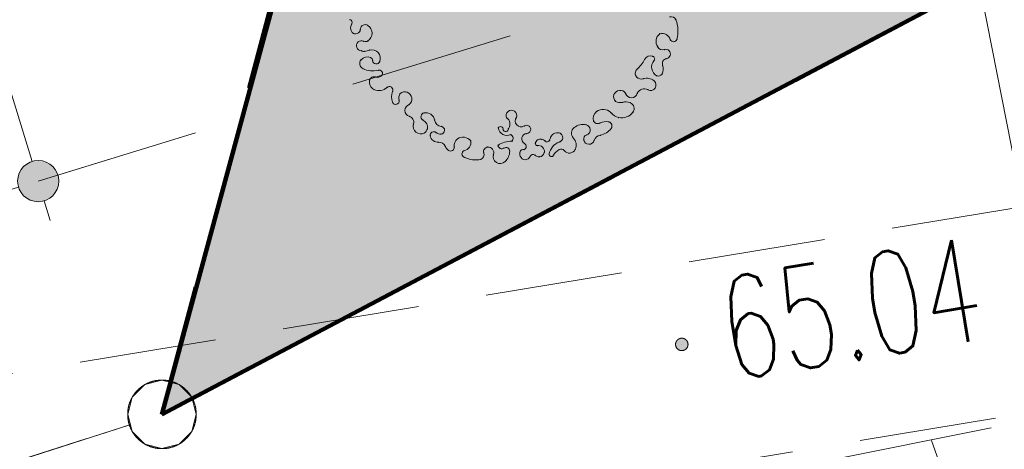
# Model space of a CAD drawing. Header units: millimetres. Extents: x 6487905018 to 6488192500, y 5882180700 to 5882375224.
# Tile 10 of 256: x 6487969533 to 6487976711, y 5882201635 to 5882204768. Entities that reach past the tile are written whole.
import ezdxf
from ezdxf.xclip import XClip

# ---------------------------------------------------------------- set-up
doc = ezdxf.new("R2010")
doc.units = ezdxf.units.MM
doc.header["$MEASUREMENT"] = 0
doc.header["$XCLIPFRAME"] = 2
for name, pattern in [('GSW', [3000, 1500, -1500]), ('L_0_03', [1000, 500, -500]), ('L_0_04', [1500, 1000, -500]), ('L_0_05', [1750, 1250, -500]), ('Przerywana', [2400, 1200, -1200]), ('Wipeout_Contour', [1000, 0, -1000])]:
    doc.linetypes.add(name, pattern=pattern)
for name, color, linetype, lineweight in [('0 granice_Nr_pióra__10', 22, 'Continuous', 120), ('drzewa_Nr_pióra__154', 94, 'Continuous', 5), ('granica_Nr_pióra__123', 100, 'Continuous', 120), ('teren zielony_Nr_pióra__1', 7, 'Continuous', 0), ('teren zielony_Nr_pióra__157', 93, 'Continuous', 0), ('Wymiarowanie_Nr_pióra__1', 7, 'Continuous', 0), ('Zamość 06.10._2_000_Inne__niezydentyfikowane__Nr_pióra__7', 7, 'Continuous', 5), ('Zamość 06.10._2_0_Nr_pióra__7', 7, 'Continuous', 5), ('Zamość 06.10._2_202_Punkt_graniczny_stabilizowany_trwale_Nr_pióra__7', 7, 'Continuous', 5), ('Zamość 06.10._2_218_Granica_uzytku_Nr_pióra__96', 8, 'Continuous', 15), ('Zamość 06.10._2_219_Linia_granicy_Nr_pióra__96', 8, 'Continuous', 15), ('Zamość 06.10._2_chodnik__powierzchnia__Nr_pióra__7', 7, 'Continuous', 5), ('Zamość 06.10._2_opis_h_Nr_pióra__7', 7, 'Continuous', 5), ('Zamość 06.10._2_przewod_telekomunikacyjny__linia__Nr_pióra__30', 7, 'Continuous', 5), ('Zamość 06.10._2_skarpa_nieumocniona__powierzchnia__Nr_pióra__7', 7, 'Continuous', 5)]:
    doc.layers.add(name, color=color, linetype=linetype, lineweight=lineweight)
for name, color, linetype in [('Mapa cyfrowa', 7, 'Continuous'), ('Wymiarowanie', 7, 'Continuous'), ('Zamość 06.10._2_202_Punkt_graniczny_stabilizowany_trwale', 7, 'Continuous'), ('Zamość 06.10._2_Mapa cyfrowa', 7, 'Continuous')]:
    doc.layers.add(name, color=color, linetype=linetype)
doc.styles.add('GENERATED_STYLE_1', font='Simplex.shx')
doc.styles.add('GENERATED_STYLE_2', font='txt')
doc.dimstyles.new('GENERATED_STYLE__4', dxfattribs={"dimtxt": 1000, "dimasz": 570, "dimexe": 0.18, "dimexo": 0, "dimgap": 0.09, "dimtad": 1, "dimlfac": 0.001, "dimzin": 0, "dimdsep": 46, "dimtxsty": 'GENERATED_STYLE_2', "dimblk": 'ARROWHEAD_11', "dimblk1": 'ARROWHEAD_11', "dimblk2": 'ARROWHEAD_11', "dimcen": 0.09, "dimclrd": 7, "dimclre": 7, "dimclrt": 7, "dimazin": 0, "dimtfac": 1, "dimtdec": 4, "dimtmove": 0, "dimatfit": 3, "dimfxl": 0, "dimtolj": 1, "dimtzin": 0, "dimarcsym": 0})

# ---------------------------------------------------------------- blocks, each defined once
blk = doc.blocks.new('Rysunek_1_2')
at = {"color": 254, "linetype": 'Wipeout_Contour', "lineweight": 0, "ltscale": 70061284114.24681}
blk.add_wipeout([(6487915525.867126, 5882181505.900702), (6488146644.289524, 5882181505.900702), (6488146644.289524, 5882373115.540435), (6488107628.768834, 5882373115.540435), (6488107628.768834, 5882320263.490532), (6488101226.436201, 5882320263.490532), (6488101226.436201, 5882373115.540435), (6487915525.867126, 5882373115.540435)], dxfattribs=at).dxf.layer = 'Zamość 06.10._2_Mapa cyfrowa'
at = {"layer": 'Zamość 06.10._2_0_Nr_pióra__7', "linetype": 'Continuous'}
blk.add_hatch(color=256, dxfattribs=at).paths.add_polyline_path([(6487974360.000001, 5882202354.723075, 1), (6487974360.000001, 5882202445.276926, 1)])
blk.add_hatch(color=256, dxfattribs=at).paths.add_polyline_path([(6487974360.000001, 5882202354.723075, 1), (6487974360.000001, 5882202445.276926, 1)])
at = {"layer": 'Zamość 06.10._2_000_Inne__niezydentyfikowane__Nr_pióra__7', "linetype": 'Continuous', "flags": 128}
blk.add_lwpolyline([(6487976560, 5882200630), (6487976180, 5882201700)], dxfattribs=at)
at = {"layer": 'Zamość 06.10._2_0_Nr_pióra__7', "linetype": 'Continuous'}
for p, q in [((6487974360.000001, 5882202400.000001), (6487974360.05, 5882202400.000001)), ((6487974360.000001, 5882202400.000001), (6487974360.05, 5882202400.000001)), ((6487976180, 5882201700), (6487976180.05, 5882201700))]:
    blk.add_line(p, q, dxfattribs=at)
blk.add_circle((6487974360.000001, 5882202400.000001), 45.276926, dxfattribs=at)
blk.add_circle((6487974360.000001, 5882202400.000001), 45.276926, dxfattribs=at)
at = {"layer": 'Zamość 06.10._2_202_Punkt_graniczny_stabilizowany_trwale_Nr_pióra__7', "linetype": 'Continuous'}
blk.add_line((6487970570.000001, 5882201890), (6487970570.05, 5882201890), dxfattribs=at)
at = {"layer": 'Zamość 06.10._2_218_Granica_uzytku_Nr_pióra__96', "linetype": 'L_0_03', "flags": 128}
for points in [[(6487970570.000001, 5882201890), (6487981820.000001, 5882207830)], [(6487981820.000001, 5882207830), (6487970570.000001, 5882201890)], [(6487972140, 5882207690.000001), (6487970570.000001, 5882201890)], [(6487970570.000001, 5882201890), (6487972140, 5882207690.000001)], [(6487970570.000001, 5882201890), (6487934330, 5882190210)], [(6487934330, 5882190210), (6487970570.000001, 5882201890)]]:
    blk.add_lwpolyline(points, dxfattribs=at)
at = {"layer": 'Zamość 06.10._2_219_Linia_granicy_Nr_pióra__96', "linetype": 'Continuous', "flags": 128}
for points in [[(6487970570.000001, 5882201890), (6487981820.000001, 5882207830)], [(6487970570.000001, 5882201890), (6487972140, 5882207690.000001)], [(6487934330, 5882190210), (6487970570.000001, 5882201890)]]:
    blk.add_lwpolyline(points, dxfattribs=at)
at = {"layer": 'Zamość 06.10._2_chodnik__powierzchnia__Nr_pióra__7', "linetype": 'L_0_04', "flags": 128}
blk.add_lwpolyline([(6487965300, 5882199990), (6487978460, 5882202160), (6487979920, 5882202560), (6487984720, 5882204010), (6488007050, 5882210780), (6488026880, 5882216840), (6488041340, 5882221220), (6488041780.000001, 5882222220), (6488041620, 5882222930), (6488026140, 5882218190.000001), (6488006490.000001, 5882212160), (6487984220, 5882205380), (6487980210, 5882204130), (6487978820.000001, 5882203730.000001), (6487965130, 5882201470), (6487965170, 5882201450), (6487962830, 5882201020), (6487960270, 5882200160), (6487953050, 5882197320), (6487953540, 5882195960), (6487960740.000001, 5882198820), (6487962810, 5882199540), (6487965350, 5882199980.000001)], dxfattribs=at)
at = {"layer": 'Zamość 06.10._2_przewod_telekomunikacyjny__linia__Nr_pióra__30', "linetype": 'Continuous', "flags": 128}
blk.add_lwpolyline([(6487979124.220844, 5882181505.900702), (6487984540, 5882184260), (6487981120, 5882190050), (6487977160, 5882201820), (6487973650.000001, 5882219670), (6488058820.000001, 5882246140), (6488075370, 5882251420), (6488098590.494104, 5882257262.406148)], dxfattribs=at)
at = {"layer": 'Zamość 06.10._2_skarpa_nieumocniona__powierzchnia__Nr_pióra__7', "linetype": 'L_0_05', "flags": 128}
blk.add_lwpolyline([(6487975910, 5882200400.000001), (6487965790, 5882197630), (6487965600, 5882198520), (6487965570.000001, 5882198640), (6487965360.000001, 5882199630), (6487975310, 5882201530), (6487978460, 5882202160), (6487984640, 5882203500)], close=True, dxfattribs=at)
at = {"layer": 'Zamość 06.10._2_opis_h_Nr_pióra__7', "linetype": 'Continuous', "insert": (6487974588.703769, 5882202871.469472), "char_height": 750, "attachment_point": 1, "rotation": 9.3999999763, "style": 'GENERATED_STYLE_1'}
blk.add_mtext('\\A1;{\\W0.660000x;\\FSimplex.shx;65.04}', dxfattribs=at)
at = {"color": 254, "linetype": 'Wipeout_Contour', "lineweight": 0, "ltscale": 105090174667.4465}
blk.add_wipeout([(6487970570.000001, 5882201640), (6487970695.000001, 5882201673.493649), (6487970786.506351, 5882201765), (6487970820.000001, 5882201890), (6487970786.506351, 5882202015), (6487970695.000001, 5882202106.506351), (6487970570.000001, 5882202140), (6487970445.000001, 5882202106.506351), (6487970353.493649, 5882202015), (6487970320.000001, 5882201890), (6487970353.493649, 5882201765), (6487970445.000001, 5882201673.493649)], dxfattribs=at).dxf.layer = 'Zamość 06.10._2_202_Punkt_graniczny_stabilizowany_trwale'
at = {"layer": 'Zamość 06.10._2_202_Punkt_graniczny_stabilizowany_trwale_Nr_pióra__7', "linetype": 'Continuous'}
for p, q in [((6487970445.000001, 5882202106.506351), (6487970353.493649, 5882202015)), ((6487970570.000001, 5882202140), (6487970445.000001, 5882202106.506351)), ((6487970695.000001, 5882202106.506351), (6487970570.000001, 5882202140)), ((6487970786.506351, 5882202015), (6487970695.000001, 5882202106.506351)), ((6487970353.493649, 5882202015), (6487970320.000001, 5882201890)), ((6487970820.000001, 5882201890), (6487970786.506351, 5882202015)), ((6487970320.000001, 5882201890), (6487970353.493649, 5882201765)), ((6487970786.506351, 5882201765), (6487970820.000001, 5882201890)), ((6487970353.493649, 5882201765), (6487970445.000001, 5882201673.493649)), ((6487970695.000001, 5882201673.493649), (6487970786.506351, 5882201765)), ((6487970445.000001, 5882201673.493649), (6487970570.000001, 5882201640)), ((6487970570.000001, 5882201640), (6487970695.000001, 5882201673.493649))]:
    blk.add_line(p, q, dxfattribs=at)
blk.add_circle((6487970570.000001, 5882201890), 250, dxfattribs=at)
blk = doc.blocks.new('*D20', base_point=(6488045394.921593, 5882250647.102998))
at = {"layer": 'Wymiarowanie_Nr_pióra__1', "linetype": 'Continuous'}
for points in [[(6487963928.514582, 5882222705.573085), (6487963917.096512, 5882222762.9756), (6487963884.580599, 5882222811.639102), (6487963835.917097, 5882222844.155015), (6487963778.514582, 5882222855.573085), (6487963721.112067, 5882222844.155015), (6487963672.448565, 5882222811.639102), (6487963639.932652, 5882222762.9756), (6487963628.514582, 5882222705.573085), (6487963639.932652, 5882222648.17057), (6487963672.448565, 5882222599.507068), (6487963721.112067, 5882222566.991156), (6487963778.514582, 5882222555.573085), (6487963835.917097, 5882222566.991156), (6487963884.580599, 5882222599.507068), (6487963917.096512, 5882222648.17057)], [(6487969817.707458, 5882203590.677052), (6487969806.289389, 5882203648.079567), (6487969773.773476, 5882203696.74307), (6487969725.109974, 5882203729.258982), (6487969667.707458, 5882203740.677052), (6487969610.304944, 5882203729.258982), (6487969561.641441, 5882203696.74307), (6487969529.125529, 5882203648.079567), (6487969517.707458, 5882203590.677052), (6487969529.125529, 5882203533.274537), (6487969561.641441, 5882203484.611035), (6487969610.304944, 5882203452.095122), (6487969667.707458, 5882203440.677052), (6487969725.109974, 5882203452.095122), (6487969773.773476, 5882203484.611035), (6487969806.289389, 5882203533.274537)]]:
    blk.add_hatch(color=256, dxfattribs=at).paths.add_polyline_path(points)
for p, q in [((6487963921.865221, 5882222749.738618), (6487964316.079478, 5882222871.193832)), ((6487963240.949685, 5882222539.952338), (6487963635.163943, 5882222661.407553)), ((6487963822.680115, 5882222562.222445), (6487969623.541926, 5882203734.027691)), ((6487969811.058098, 5882203634.842585), (6487970205.272355, 5882203756.297799)), ((6487969130.142562, 5882203425.056305), (6487969524.356819, 5882203546.511519)), ((6487969711.872992, 5882203447.326413), (6487969756.038524, 5882203303.975774))]:
    blk.add_line(p, q, dxfattribs=at)
blk.add_circle((6487969667.707458, 5882203590.677052), 150, dxfattribs=at)
at = {"layer": 'Wymiarowanie_Nr_pióra__1', "insert": (6487966410.842047, 5882214840.937373), "char_height": 1000, "attachment_point": 7, "rotation": 287.1237735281, "style": 'GENERATED_STYLE_2'}
blk.add_mtext('\\A1;{\\fArial|b1|i0|c238|p38;20,00}', dxfattribs=at)
blk = doc.blocks.new('ARROWHEAD_11')
at = {"color": 0, "linetype": 'Continuous', "lineweight": 0}
blk.add_line((0, 0), (-1, 0), dxfattribs=at)
at = {"color": 0, "linetype": 'Continuous', "lineweight": 0, "const_width": 0.25, "flags": 128}
blk.add_lwpolyline([(-0.125, 0, 1), (0.125, 0, 1)], format="xyb", close=True, dxfattribs=at)

msp = doc.modelspace()

# ---------------------------------------------------------------- block references
at = {"layer": 'Mapa cyfrowa', "color": 22, "linetype": 'Continuous', "lineweight": 5}
ref = msp.add_blockref('Rysunek_1_2', (0, 0), dxfattribs=at)
XClip(ref).set_block_clipping_path([(6487915525.8671264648, 5882181505.9007024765), (6488146644.2895231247, 5882181505.9007024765), (6488146644.2895231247, 5882373115.5404348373), (6488107628.7688331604, 5882373115.5404348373), (6488107628.7688331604, 5882320263.4905319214), (6488101226.4362001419, 5882320263.4905319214), (6488101226.4362001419, 5882373115.5404348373), (6487915525.8671264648, 5882373115.5404348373)])

# ---------------------------------------------------------------- next in the draw order: hatches: boundary and pattern name
at = {"layer": 'teren zielony_Nr_pióra__157', "linetype": 'Continuous'}
h = msp.add_hatch(dxfattribs=at)
h.set_pattern_fill('płyty_kamienne', color=256, style=0, pattern_type=2)
h.set_pattern_definition([(45, (6488045394.9, 5882252147.1), (-477.297, 477.297), [0, -450, 0, -675]), (110, (6488046894.9, 5882252147.1), (634.2925, 230.8636), [0, -330, 0, -570])])
h.paths.add_polyline_path([(6487970570.000001, 5882201890), (6487981820.000001, 5882207829.999999), (6488033660.322669, 5882222800.215628, 0.0024865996), (6488033722.027768, 5882222923.379777, 0.0785109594), (6488035010.966384, 5882227049.608792, 0.0077837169), (6488035067.079517, 5882227477.133851, 0.1142935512), (6488034913.322001, 5882229660.430223), (6488034319.959225, 5882231592.922059, 0.3756655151), (6488028889.22517, 5882234953.850564), (6488029257.882303, 5882233753.190648), (6488030367.956341, 5882234094.033802), (6488031031.313551, 5882231933.580791), (6488029977.442001, 5882231609.994354), (6488028334.3581, 5882231105.492961), (6488027289.699591, 5882234507.785999), (6488024214.887809, 5882233563.679111), (6488025682.492259, 5882228783.915813), (6488026087.054145, 5882227466.31961), (6488020035.873811, 5882225608.332376), (6488019948.314486, 5882225893.499707), (6487991699.913399, 5882217219.957408), (6487990231.273465, 5882222003.093117), (6487983778.593015, 5882220021.827109), (6487982385.941764, 5882224557.479295), (6487981905.929735, 5882226120.805079, -0.4142135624), (6487982621.356047, 5882227470.236511), (6487983331.896261, 5882227688.404634), (6487983710.568822, 5882227804.674311), (6487986639.874351, 5882228704.10417), (6487989073.825722, 5882229451.437801), (6487988708.712132, 5882230636.508227), (6487988635.091329, 5882230875.463552), (6487988100.442679, 5882232610.803788), (6487984583.573256, 5882231527.275929), (6487982740.398364, 5882237509.775934), (6487986257.267788, 5882238593.303793), (6487985439.355133, 5882241248.050495), (6487984359.591056, 5882244752.703594, -0.4142080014), (6487992393.36423, 5882259941.445574), (6488001283.5666, 5882262680.652166), (6488034943.218541, 5882262680.652166), (6488038600.476319, 5882259272.91151), (6488039094.523249, 5882259289.716652), (6488040171.300861, 5882260446.00543), (6488040650.686511, 5882259999.584307), (6488040895.570684, 5882259771.539374), (6488042124.026921, 5882258627.556835), (6488042939.663871, 5882263727.171789), (6488041063.864624, 5882263725.851113), (6488040879.529514, 5882263725.721331), (6488039486.853117, 5882263724.740803), (6487987062.735268, 5882263687.831074), (6487986654.638729, 5882262158.70443), (6487981184.422504, 5882241630.76734), (6487977458.31007, 5882227647.882842), (6487977383.188, 5882227365.974217), (6487972140, 5882207690.000001)])
h.paths.add_polyline_path([(6487984279.458673, 5882229617.66351), (6487984297.461879, 5882229622.862395), (6487984294.974707, 5882229613.52885)], flags=0)
h.paths.add_polyline_path([(6488030712.734249, 5882229299.428973), (6488031630.178343, 5882229582.088384), (6488032354.493076, 5882227231.137907), (6488031437.048981, 5882226948.478497)], flags=0)

# ---------------------------------------------------------------- next in the draw order: linework, layer by layer
at = {"layer": '0 granice_Nr_pióra__10', "linetype": 'Continuous'}
for q in [(6487981820.000001, 5882207829.999999), (6487972140, 5882207690.000001)]:
    msp.add_line((6487970570.000001, 5882201890), q, dxfattribs=at)
at = {"layer": 'drzewa_Nr_pióra__154', "linetype": 'Continuous'}
msp.add_line((6487973926.888373, 5882204164.822105), (6487973925.626105, 5882204164.875042), dxfattribs=at)
for centre, radius, start, end in [((6487971935.944406, 5882204748.087517), 20.288342, 329.0979565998, 79.2301383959), ((6487972001.563262, 5882204708.812142), 56.186421, 149.0978520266, 217.8508686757), ((6487974282.86747, 5882204752.073267), 37.785018, 23.832129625, 108.0170546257), ((6487974087.480412, 5882204684.857741), 244.296032, 346.0426576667, 19.7328470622), ((6487971981.23962, 5882204699.203897), 34.589501, 225.9680707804, 357.4119478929), ((6487972051.676162, 5882204696.020066), 35.91896, 55.3698547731, 177.4118763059), ((6487972033.341423, 5882204669.472062), 68.18286, 304.0500090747, 55.3699409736), ((6487974244.229467, 5882204609.372052), 72.302067, 128.5145148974, 213.8013162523), ((6487974216.22238, 5882204606.502787), 61.82971, 14.7159561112, 105.9747086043), ((6487972024.665629, 5882204577.791276), 36.927966, 63.7291281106, 266.7277033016), ((6487972054.479568, 5882204638.192417), 30.430543, 243.7290701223, 304.0499889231), ((6487974299.542891, 5882204633.858088), 26.245749, 206.3490310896, 342.4263717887), ((6487972042.090625, 5882204586.158928), 49.272466, 246.6450533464, 274.1468118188), ((6487972038.533005, 5882204646.207502), 109.423977, 273.7310875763, 294.2179702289), ((6487972099.347011, 5882204485.615274), 62.850102, 339.1454367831, 104.6798163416), ((6487974220.321892, 5882204590.99199), 42.256543, 211.1249082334, 286.6706791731), ((6487974242.301731, 5882204517.592833), 34.362969, 279.8997732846, 106.670637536), ((6487972053.148127, 5882204448.586782), 41.617393, 139.5785401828, 243.7477680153), ((6487972066.787868, 5882204436.969617), 59.533896, 65.9361632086, 139.5785231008), ((6487972080.826663, 5882204468.406854), 25.104438, 4.911531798, 65.9362556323), ((6487972132.795857, 5882204472.872763), 27.05629, 184.9116184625, 339.1454827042), ((6487973858.686757, 5882204595.672733), 258.093876, 312.4944700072, 332.9204376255), ((6487974131.877695, 5882204455.996844), 48.732855, 70.5093560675, 152.9204723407), ((6487974212.161676, 5882204421.742933), 72.048621, 139.7054481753, 239.8389685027), ((6487974141.084399, 5882204482.009133), 21.13933, 319.7056468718, 70.5094818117), ((6487974254.492819, 5882204447.739388), 36.546313, 99.8997645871, 200.2425939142), ((6487972105.442377, 5882204549.140763), 154.949713, 242.8517841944, 285.4256431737), ((6487972153.099921, 5882204376.423314), 24.222156, 318.2988085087, 105.4257724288), ((6487974059.490157, 5882204376.491776), 39.164088, 132.4944381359, 222.6888118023), ((6487974147.939163, 5882204408.445236), 77.021781, 331.547906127, 20.2426501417), ((6487972141.434582, 5882204312.664227), 59.417062, 166.0006424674, 245.1537325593), ((6487972115.660744, 5882204319.090077), 32.854264, 68.8961121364, 166.0006711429), ((6487972141.706224, 5882204386.575038), 39.482359, 248.8961926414, 318.2989328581), ((6487974064.968784, 5882204381.545289), 46.6175, 222.6887762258, 287.2245667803), ((6487974104.445888, 5882204256.405662), 84.602168, 51.2898938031, 107.6651581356), ((6487974132.399419, 5882204291.284812), 39.903677, 240.5613997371, 51.2898491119), ((6487974189.513516, 5882204385.917245), 29.736084, 242.8886325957, 331.5478162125), ((6487972152.37705, 5882204336.295902), 85.459214, 245.153771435, 313.0146241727), ((6487972228.124646, 5882204255.108115), 25.577515, 336.5893988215, 133.0146386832), ((6487972344.09295, 5882204204.898672), 100.793509, 156.5893988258, 203.0852067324), ((6487972339.965513, 5882204189.826479), 52.027796, 308.2535083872, 130.2190593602), ((6487973909.835032, 5882204205.984288), 47.070517, 31.3231296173, 225.6006662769), ((6487974085.524442, 5882204208.226127), 55.469321, 60.5613440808, 155.332828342), ((6487972274.491402, 5882204175.072416), 25.071029, 202.7490061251, 13.2757766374), ((6487972362.925237, 5882204195.938016), 65.791045, 149.2728915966, 193.2759459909), ((6487973910.517995, 5882204228.907988), 65.791133, 239.2727617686, 283.2757304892), ((6487973951.611375, 5882204081.928625), 86.501768, 68.2315664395, 106.6072248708), ((6487973992.443142, 5882204243.633648), 44.399245, 197.267391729, 343.9738116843), ((6487973966.786894, 5882204119.930865), 45.581521, 322.9794087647, 68.2315522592), ((6487972385.357116, 5882204106.572009), 44.399188, 107.2672988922, 253.9737773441), ((6487973117.70341, 5882204068.331088), 38.834088, 339.5335621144, 203.6777777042), ((6487973777.647777, 5882204047.766279), 63.5894, 127.6957051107, 196.9945789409), ((6487973786.31423, 5882204036.551469), 77.762592, 43.8518244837, 127.6957083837), ((6487973922.463682, 5882204153.355835), 101.095263, 257.4783217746, 322.9793846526), ((6487972360.713674, 5882204020.778502), 44.863487, 342.9191425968, 73.9737153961), ((6487972486.439273, 5882204060.880028), 28.235008, 101.4501205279, 239.8198434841), ((6487972434.697371, 5882203971.907399), 74.689008, 30.4483769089, 59.819950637), ((6487972493.768072, 5882204024.696163), 65.153612, 9.9174398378, 101.4500411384), ((6487972614.247779, 5882204045.761109), 57.153753, 189.9175193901, 261.9644763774), ((6487973052.178379, 5882204006.561507), 55.042278, 322.2521230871, 57.0224823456), ((6487973187.786955, 5882204028.989895), 42.419919, 142.6039364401, 303.3598781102), ((6487973747.172627, 5882204043.692656), 33.629896, 205.5648009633, 297.8364320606), ((6487973806.363779, 5882203931.599243), 93.131792, 76.4941582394, 117.836366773), ((6487973821.12468, 5882203993.055373), 29.927836, 323.3509292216, 76.4940871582), ((6487973923.200327, 5882204156.673338), 104.493568, 219.3453992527, 257.4783998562), ((6487972456.769787, 5882203991.262953), 55.625042, 162.9191857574, 298.7010118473), ((6487972455.837391, 5882203984.33432), 50.167001, 303.4406973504, 30.4482391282), ((6487972551.319751, 5882203925.864531), 25.664386, 48.8988579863, 190.2190242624), ((6487972602.331111, 5882203961.349293), 28.09507, 275.5377474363, 81.9645038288), ((6487973085.224895, 5882203987.932787), 63.895066, 188.6914162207, 295.2972633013), ((6487973038.890315, 5882203969.753072), 18.862771, 346.4948533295, 153.1334270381), ((6487973076.057918, 5882203971.196253), 19.713845, 197.2569388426, 4.8566472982), ((6487973227.820501, 5882203968.18327), 30.382076, 273.4383996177, 123.3599261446), ((6487973606.028861, 5882203941.147904), 50.863244, 128.5667397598, 223.3830648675), ((6487973640.065375, 5882203898.460471), 105.459043, 77.9381890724, 128.566798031), ((6487973654.118131, 5882203964.224867), 38.209986, 289.0696423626, 77.9380900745), ((6487973741.372739, 5882204052.390549), 129.331232, 280.7464856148, 323.3508886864), ((6487972583.203396, 5882203931.612273), 58.061968, 190.2190624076, 273.6332512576), ((6487972600.325206, 5882203982.038267), 48.881059, 228.89885023, 275.5377784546), ((6487972760.885309, 5882203850.192968), 61.088907, 127.2338033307, 189.1325740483), ((6487972764.145044, 5882203838.749368), 72.302062, 38.5144903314, 123.8013493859), ((6487972762.684349, 5882203871.488153), 59.319459, 278.6708626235, 11.9520212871), ((6487973112.836394, 5882203721.466038), 159.790187, 87.0020557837, 125.3969725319), ((6487973099.746691, 5882203902.582666), 30.39993, 314.8688897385, 65.1373017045), ((6487973231.966575, 5882203899.178469), 38.74717, 93.4384306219, 240.8102890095), ((6487973327.918206, 5882203861.170149), 36.009122, 75.6594324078, 172.6530160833), ((6487973318.988644, 5882203826.242514), 72.060153, 51.3067109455, 75.6592177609), ((6487973377.018806, 5882203898.693511), 20.765742, 231.3069284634, 333.3243659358), ((6487973304.386131, 5882203935.185094), 102.050064, 333.3244427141, 347.2059126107), ((6487973453.580217, 5882203887.685786), 55.568972, 65.4492456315, 153.3780576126), ((6487973455.465472, 5882203910.497579), 37.061502, 287.0962266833, 331.3655990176), ((6487973457.60615, 5882203909.328913), 34.622592, 331.3653995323, 56.5923525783), ((6487973513.744553, 5882203853.930698), 76.114056, 336.1179153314, 43.3830255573), ((6487973677.374016, 5882203896.950743), 32.970376, 109.0697111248, 190.8984823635), ((6487973683.366577, 5882203898.10455), 39.073003, 190.8984634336, 343.9017237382), ((6487973772.039507, 5882203872.513412), 53.218897, 97.0709735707, 163.9018253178), ((6487972593.945561, 5882203829.922652), 44.310848, 19.9789024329, 99.1716080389), ((6487972695.925439, 5882203866.997781), 64.199339, 199.9789096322, 234.847011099), ((6487972674.288544, 5882203836.271956), 26.61967, 234.8469143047, 9.1324833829), ((6487972783.27616, 5882203789.327643), 26.245803, 116.3491063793, 252.4264470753), ((6487972947.868985, 5882203806.069073), 32.999527, 93.909730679, 198.017118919), ((6487972948.386691, 5882203798.493751), 40.592519, 341.651141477, 93.909702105), ((6487973048.254319, 5882203854.025843), 28.069331, 184.7113311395, 306.0714183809), ((6487973079.833024, 5882203810.675067), 25.563722, 358.1546362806, 126.0712161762), ((6487972992.731834, 5882203813.494178), 112.710521, 314.311027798, 358.1481259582), ((6487973230.918239, 5882203790.223225), 51.93807, 164.4933753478, 200.4453400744), ((6487973203.783454, 5882203797.751787), 23.778244, 74.5823430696, 164.4934722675), ((6487973200.983132, 5882203843.71669), 24.782214, 291.5972703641, 60.8103475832), ((6487973305.921957, 5882203864.006252), 13.830789, 172.6529484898, 275.0471519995), ((6487973314.162605, 5882203807.709664), 43.095667, 45.5392419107, 99.3801037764), ((6487973314.49731, 5882203806.648448), 43.629712, 348.2467720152, 46.8291861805), ((6487973504.191905, 5882203768.509308), 113.080398, 109.5452525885, 169.9156443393), ((6487973526.755364, 5882203717.325642), 120.116246, 120.8514212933, 148.5988869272), ((6487973480.104813, 5882203795.423171), 29.146481, 37.833348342, 120.851366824), ((6487973540.3011, 5882203842.17234), 47.070826, 217.8333483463, 336.1179696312), ((6487972856.21947, 5882203926.107998), 180.884593, 243.4442789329, 282.6469240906), ((6487972880.555421, 5882203784.175288), 37.785032, 293.8321377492, 18.0171834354), ((6487973035.620494, 5882203769.561395), 51.314052, 161.651155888, 314.3110748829), ((6487973218.634102, 5882203785.643829), 38.828116, 200.4454818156, 335.1017992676), ((6487973274.788079, 5882203763.592011), 21.698055, 49.4722113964, 164.7564837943), ((6487973320.516222, 5882203817.080313), 48.67283, 229.4722707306, 273.0372322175), ((6487973321.143085, 5882203805.265714), 36.841613, 273.0372518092, 348.2468024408), ((6487973409.020463, 5882203785.885639), 16.342718, 171.4709237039, 338.5502620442)]:
    msp.add_arc(centre, radius, start, end, dxfattribs=at)
for p in [(6487971939.735579, 5882204768.018493), (6487971953.352748, 5882204737.667995), (6487974317.430681, 5882204767.340617), (6487971957.197872, 5882204674.335687), (6487972015.79384, 5882204697.64202), (6487972072.088072, 5882204725.575534), (6487974199.206039, 5882204665.944836), (6487972041.010515, 5882204610.90501), (6487972071.518117, 5882204612.979209), (6487974276.023892, 5882204622.209222), (6487974324.563744, 5882204625.933679), (6487972022.557733, 5882204540.92352), (6487972045.653633, 5882204537.015454), (6487972083.419714, 5882204546.413766), (6487974184.148497, 5882204569.149349), (6487974232.444039, 5882204550.511514), (6487972021.464993, 5882204475.571712), (6487972091.063066, 5882204491.329524), (6487972105.83892, 5882204470.556231), (6487972158.079618, 5882204463.240824), (6487974088.487155, 5882204478.181345), (6487974148.137555, 5882204501.93711), (6487974157.208045, 5882204468.338019), (6487974248.209592, 5882204483.741528), (6487972034.739771, 5882204411.261993), (6487972146.657076, 5882204399.772888), (6487974033.034086, 5882204405.369139), (6487974220.20375, 5882204435.094519), (6487972083.782299, 5882204327.037869), (6487972127.490254, 5882204349.740776), (6487972171.184772, 5882204360.309626), (6487974030.702711, 5882204349.937893), (6487974078.773047, 5882204337.018515), (6487974157.354417, 5882204322.422435), (6487974175.962143, 5882204359.448491), (6487974215.657928, 5882204371.750226), (6487972116.468424, 5882204258.7469), (6487972210.676044, 5882204273.809868), (6487972251.596649, 5882204244.945717), (6487974112.787137, 5882204256.533382), (6487972251.370707, 5882204165.377576), (6487972298.892433, 5882204180.829684), (6487972306.370556, 5882204229.553929), (6487973876.901908, 5882204172.353307), (6487973926.888373, 5882204164.822105), (6487973950.044976, 5882204230.454556), (6487973983.691095, 5882204162.261977), (6487974035.116838, 5882204231.376052), (6487972372.178109, 5882204148.970142), (6487973738.764911, 5882204098.082623), (6487974003.180054, 5882204092.486141), (6487972373.099509, 5882204063.898376), (6487972472.244952, 5882204036.472304), (6487972480.834207, 5882204088.5531), (6487972557.948092, 5882204035.917501), (6487973082.138436, 5882204052.735605), (6487973154.086181, 5882204054.752414), (6487973716.835173, 5882204029.180292), (6487973828.114197, 5882204022.15558), (6487973842.39147, 5882204090.42506), (6487973900.545321, 5882204054.665219), (6487972403.598286, 5882204007.601154), (6487972499.085727, 5882204009.756938), (6487972606.258425, 5882203989.168515), (6487973022.063566, 5882203978.277429), (6487973057.231511, 5882203965.347998), (6487973095.700983, 5882203972.865286), (6487973211.113498, 5882203993.559373), (6487973574.319402, 5882203980.916985), (6487973662.102814, 5882204001.591267), (6487973762.876074, 5882204013.954268), (6487973845.135978, 5882203975.191082), (6487972483.483101, 5882203942.472133), (6487972526.062486, 5882203921.311373), (6487972568.191269, 5882203945.203936), (6487972605.042328, 5882203933.385347), (6487972723.922309, 5882203898.830312), (6487972820.717843, 5882203883.772769), (6487973112.528195, 5882203930.165068), (6487973121.193441, 5882203881.037538), (6487973229.642677, 5882203937.855887), (6487973336.837128, 5882203896.057248), (6487973364.037137, 5882203882.485724), (6487973395.574291, 5882203889.370958), (6487973403.902517, 5882203912.586325), (6487973476.669078, 5882203938.230966), (6487973487.994183, 5882203892.737005), (6487973569.062589, 5882203906.211329), (6487973644.998302, 5882203890.717052), (6487973666.60199, 5882203928.111762), (6487973720.90743, 5882203887.270164), (6487973765.488328, 5882203925.32755), (6487972586.882766, 5882203873.667003), (6487972635.589716, 5882203845.062522), (6487972658.961922, 5882203814.507272), (6487972700.570782, 5882203840.496973), (6487972771.627239, 5882203812.846674), (6487972945.618921, 5882203838.9918), (6487973020.27983, 5882203851.720351), (6487973064.781351, 5882203831.33786), (6487973105.383489, 5882203809.851861), (6487973180.870738, 5882203804.108857), (6487973210.104977, 5882203820.674336), (6487973213.069468, 5882203865.351815), (6487973292.204722, 5882203865.774921), (6487973307.138728, 5882203850.229091), (6487973344.347697, 5882203838.468349), (6487973465.158126, 5882203820.445439), (6487973466.360716, 5882203875.073736), (6487973503.124649, 5882203813.300656), (6487973583.341767, 5882203823.115489), (6487972775.351768, 5882203764.306728), (6487972895.822782, 5882203749.612066), (6487972916.487617, 5882203795.862282), (6487972986.91538, 5882203785.715146), (6487973071.46611, 5882203732.843229), (6487973182.251963, 5882203772.080548), (6487973253.853425, 5882203769.296907), (6487973288.887839, 5882203780.084505), (6487973323.095146, 5882203768.475852), (6487973357.212281, 5882203797.76121), (6487973392.858483, 5882203788.309448), (6487973424.231262, 5882203779.909354)]:
    msp.add_point(p, dxfattribs=at)
at = {"layer": 'granica_Nr_pióra__123', "linetype": 'GSW'}
for p in [(6487987062.735268, 5882263687.831074), (6487981820.000001, 5882207829.999999)]:
    msp.add_line(p, (6487970570.000001, 5882201890), dxfattribs=at)
at = {"layer": 'teren zielony_Nr_pióra__1', "linetype": 'Continuous', "flags": 128}
msp.add_lwpolyline([(6487977383.188, 5882227365.974217), (6487972140, 5882207690.000001), (6487970570.000001, 5882201890), (6487981820.000001, 5882207829.999999), (6488033660.322669, 5882222800.215628, 0.0024865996)], format="xyb", dxfattribs=at)
at = {"layer": 'Wymiarowanie_Nr_pióra__1', "linetype": 'Przerywana'}
msp.add_line((6487969667.707458, 5882203590.677052), (6488007456.502877, 5882215233.194198), dxfattribs=at)

# ---------------------------------------------------------------- next in the draw order: dimensions: what is measured, and where the dimension line sits
at = {"layer": 'Wymiarowanie', "linetype": 'Continuous'}
dim = msp.add_linear_dim(base=(6487969667.707458, 5882203590.677052), p1=(6488001717.266423, 5882234394.290968), p2=(6488007456.502877, 5882215233.194198), angle=287.1237735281, dimstyle='GENERATED_STYLE__4', dxfattribs=at)
dim.commit()
dim.dimension.update_dxf_attribs({"geometry": '*D20', "text_midpoint": (6487967392.080667, 5882213354.230895), "dimtype": 160, "text_rotation": 287.1237735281})

doc.saveas('drawing.dxf')
